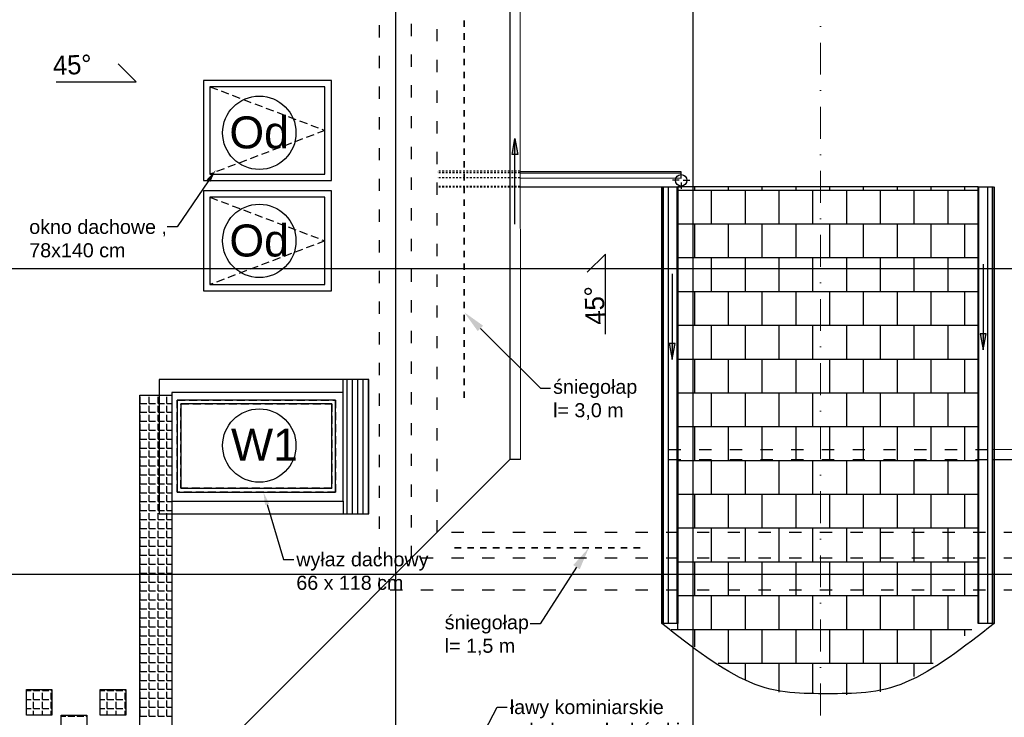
# Model space of a CAD drawing. Header units: millimetres. Extents: x -7023 to 53801, y 9849 to 33561.
# Tile 188 of 256: x 19068 to 19838, y 21794 to 22340. Entities that reach past the tile are written whole.
import ezdxf

# ---------------------------------------------------------------- set-up
doc = ezdxf.new("R2010")
doc.units = ezdxf.units.MM
for name, pattern in [('218-500', [1, 0.5, -0.5]), ('ACAD_ISO03W100', [30, 12, -18]), ('Dash 1_5', [3, 1.5, -1.5]), ('DASHDOT', [1, 0.5, -0.25, 0, -0.25]), ('DASHED2', [0.375, 0.25, -0.125])]:
    doc.linetypes.add(name, pattern=pattern)
doc.layers.add('.IE_podklad', color=252, linetype='Continuous')
doc.styles.add('MtX_ISOCPEUR', font='txt')
doc.styles.add('Opisowy', font='arial.ttf')
doc.styles.get("Standard").update_dxf_attribs({"font": 'arial.ttf'})

msp = doc.modelspace()

# ---------------------------------------------------------------- hatches: boundary and pattern name
at = {"layer": '.IE_podklad'}
h = msp.add_hatch(color=256, dxfattribs=at)
h.dxf.hatch_style = 1
h.paths.add_polyline_path([(19454.95, 22234.51), (19452.76, 22234.51), (19454.95, 22247.03)])
h = msp.add_hatch(color=256, dxfattribs=at)
h.dxf.hatch_style = 1
h.paths.add_polyline_path([(19457.3, 22234.51), (19454.95, 22234.51), (19454.95, 22247.03)])
h = msp.add_hatch(color=256, dxfattribs=at)
h.dxf.hatch_style = 1
h.paths.add_polyline_path([(19820.98, 22094.18), (19818.79, 22094.18), (19820.98, 22081.66)])
h = msp.add_hatch(color=256, dxfattribs=at)
h.dxf.hatch_style = 1
h.paths.add_polyline_path([(19823.33, 22094.18), (19820.98, 22094.18), (19820.98, 22081.66)])
h = msp.add_hatch(color=256, dxfattribs=at)
h.dxf.hatch_style = 1
h.paths.add_polyline_path([(19577.82, 22086.64), (19575.63, 22086.64), (19577.82, 22074.12)])
h = msp.add_hatch(color=256, dxfattribs=at)
h.dxf.hatch_style = 1
h.paths.add_polyline_path([(19580.18, 22086.64), (19577.82, 22086.64), (19577.82, 22074.12)])

# ---------------------------------------------------------------- linework, layer by layer
at = {"layer": '.IE_podklad', "ltscale": 25}
for p, q in [((19361.58, 22727.75), (19361.58, 20635.61)), ((19594.08, 22727.75), (19594.08, 20635.61)), ((19211.45, 22292.41), (19211.45, 22214.07)), ((19311.45, 22292.41), (19211.45, 22292.41)), ((19311.45, 22214.07), (19311.45, 22292.41)), ((19216.45, 22287.41), (19216.45, 22219.07)), ((19306.45, 22287.41), (19216.45, 22287.41)), ((19306.45, 22219.07), (19306.45, 22287.41)), ((19216.45, 22219.07), (19306.45, 22219.07)), ((19211.45, 22214.07), (19311.45, 22214.07)), ((19211.45, 22206.07), (19211.45, 22127.74)), ((19311.45, 22206.07), (19211.45, 22206.07)), ((19311.45, 22127.74), (19311.45, 22206.07)), ((19216.45, 22201.07), (19216.45, 22132.74)), ((19306.45, 22201.07), (19216.45, 22201.07)), ((19306.45, 22132.74), (19306.45, 22201.07)), ((18286.12, 22145.41), (21585.11, 22145.41)), ((19211.45, 22127.74), (19311.45, 22127.74)), ((19216.45, 22132.74), (19306.45, 22132.74)), ((18286.12, 21906.41), (21268.68, 21906.41))]:
    msp.add_line(p, q, dxfattribs=at)
at = {"layer": '.IE_podklad', "linetype": 'DASHDOT', "lineweight": 13, "ltscale": 50}
msp.add_line((19693.92, 22472.15), (19693.92, 21687.64), dxfattribs=at)
at = {"layer": '.IE_podklad', "linetype": 'ACAD_ISO03W100', "ltscale": 0.8}
for p, q in [((19349.08, 21893.91), (19349.08, 22379.91)), ((19374.08, 21918.91), (19374.08, 22379.91)), ((19394.08, 21938.91), (19394.08, 22379.91)), ((19575.07, 22003.91), (19824.43, 22003.91)), ((19575.07, 21995.91), (19817.57, 21995.91)), ((19817.57, 21995.91), (19824.43, 21995.91)), ((20014.95, 21938.91), (19394.08, 21938.91)), ((20014.95, 21918.91), (19374.08, 21918.91)), ((20014.95, 21893.91), (19349.08, 21893.91))]:
    msp.add_line(p, q, dxfattribs=at)
at = {"layer": '.IE_podklad'}
for p, q in [((19450.95, 22379.91), (19450.95, 21995.91)), ((19158.88, 22291.27), (19144.71, 22305.44)), ((19096.24, 22291.27), (19158.88, 22291.27)), ((19458.95, 22221.5), (19584.97, 22221.25)), ((19458.95, 22220.23), (19584.97, 22219.98)), ((19458.95, 22219.99), (19584.97, 22219.74)), ((19458.95, 22216.18), (19584.97, 22215.93)), ((19458.95, 22209.32), (19584.97, 22209.07)), ((19584.97, 22208.75), (19458.95, 22209)), ((19569.75, 21867.76), (19569.75, 22209.13)), ((19571.02, 21867.76), (19571.02, 22209.13)), ((19571.26, 21867.76), (19571.26, 22209.13)), ((19575.07, 21867.76), (19575.07, 22209.13)), ((19581.93, 21867.76), (19581.93, 22209.13)), ((19582.25, 22209.13), (19582.25, 21867.76)), ((19817.25, 22209.13), (19582.25, 22209.13)), ((19582.25, 22206.61), (19817.25, 22206.61)), ((19582.36, 22180.2), (19582.36, 22206.61)), ((19595.57, 22206.61), (19595.57, 22209.13)), ((19608.78, 22180.2), (19608.78, 22206.61)), ((19621.98, 22206.61), (19621.98, 22209.13)), ((19635.19, 22180.2), (19635.19, 22206.61)), ((19648.4, 22206.61), (19648.4, 22209.13)), ((19661.61, 22180.2), (19661.61, 22206.61)), ((19674.82, 22206.61), (19674.82, 22209.13)), ((19688.02, 22180.2), (19688.02, 22206.61)), ((19701.23, 22206.61), (19701.23, 22209.13)), ((19714.44, 22180.2), (19714.44, 22206.61)), ((19727.65, 22206.61), (19727.65, 22209.13)), ((19740.86, 22180.2), (19740.86, 22206.61)), ((19754.06, 22206.61), (19754.06, 22209.13)), ((19767.27, 22180.2), (19767.27, 22206.61)), ((19780.48, 22206.61), (19780.48, 22209.13)), ((19793.69, 22180.2), (19793.69, 22206.61)), ((19806.9, 22206.61), (19806.9, 22209.13)), ((19817.25, 21867.76), (19817.25, 22209.13)), ((19817.57, 22209.13), (19817.57, 21867.76)), ((19824.43, 22209.13), (19824.43, 21867.76)), ((19828.24, 22209.13), (19828.24, 21867.76)), ((19828.48, 22209.13), (19828.48, 21867.76)), ((19829.75, 22209.13), (19829.75, 21867.76)), ((19582.25, 22180.2), (19817.25, 22180.2)), ((19595.57, 22153.78), (19595.57, 22180.2)), ((19621.98, 22153.78), (19621.98, 22180.2)), ((19648.4, 22153.78), (19648.4, 22180.2)), ((19674.82, 22153.78), (19674.82, 22180.2)), ((19701.23, 22153.78), (19701.23, 22180.2)), ((19727.65, 22153.78), (19727.65, 22180.2)), ((19754.06, 22153.78), (19754.06, 22180.2)), ((19780.48, 22153.78), (19780.48, 22180.2)), ((19806.9, 22153.78), (19806.9, 22180.2)), ((19525.75, 22156.56), (19511.57, 22142.38)), ((19525.75, 22093.92), (19525.75, 22156.56)), ((19582.25, 22153.78), (19817.25, 22153.78)), ((19582.36, 22127.37), (19582.36, 22153.78)), ((19608.78, 22127.37), (19608.78, 22153.78)), ((19635.19, 22127.37), (19635.19, 22153.78)), ((19661.61, 22127.37), (19661.61, 22153.78)), ((19688.02, 22127.37), (19688.02, 22153.78)), ((19714.44, 22127.37), (19714.44, 22153.78)), ((19740.86, 22127.37), (19740.86, 22153.78)), ((19767.27, 22127.37), (19767.27, 22153.78)), ((19793.69, 22127.37), (19793.69, 22153.78)), ((19577.82, 22141.18), (19577.82, 22074.12)), ((19582.25, 22127.37), (19817.25, 22127.37)), ((19595.57, 22100.95), (19595.57, 22127.37)), ((19621.98, 22100.95), (19621.98, 22127.37)), ((19648.4, 22100.95), (19648.4, 22127.37)), ((19674.82, 22100.95), (19674.82, 22127.37)), ((19701.23, 22100.95), (19701.23, 22127.37)), ((19727.65, 22100.95), (19727.65, 22127.37)), ((19754.06, 22100.95), (19754.06, 22127.37)), ((19780.48, 22100.95), (19780.48, 22127.37)), ((19806.9, 22100.95), (19806.9, 22127.37)), ((19582.25, 22100.95), (19817.25, 22100.95)), ((19582.36, 22074.53), (19582.36, 22100.95)), ((19608.78, 22074.53), (19608.78, 22100.95)), ((19635.19, 22074.53), (19635.19, 22100.95)), ((19661.61, 22074.53), (19661.61, 22100.95)), ((19688.02, 22074.53), (19688.02, 22100.95)), ((19714.44, 22074.53), (19714.44, 22100.95)), ((19740.86, 22074.53), (19740.86, 22100.95)), ((19767.27, 22074.53), (19767.27, 22100.95)), ((19793.69, 22074.53), (19793.69, 22100.95)), ((19580.18, 22086.64), (19575.63, 22086.64)), ((19575.63, 22086.64), (19577.82, 22074.12)), ((19577.82, 22074.12), (19580.18, 22086.64)), ((19582.25, 22074.53), (19817.25, 22074.53)), ((19595.57, 22048.12), (19595.57, 22074.53)), ((19621.98, 22048.12), (19621.98, 22074.53)), ((19648.4, 22048.12), (19648.4, 22074.53)), ((19674.82, 22048.12), (19674.82, 22074.53)), ((19701.23, 22048.12), (19701.23, 22074.53)), ((19727.65, 22048.12), (19727.65, 22074.53)), ((19754.06, 22048.12), (19754.06, 22074.53)), ((19780.48, 22048.12), (19780.48, 22074.53)), ((19806.9, 22048.12), (19806.9, 22074.53)), ((19161.98, 22039.86), (19161.98, 22044.94)), ((19168.96, 22039.86), (19168.96, 22044.94)), ((19175.95, 22039.86), (19175.95, 22044.94)), ((19182.93, 22039.86), (19182.93, 22044.94)), ((19582.25, 22048.12), (19817.25, 22048.12)), ((19582.36, 22021.7), (19582.36, 22048.12)), ((19608.78, 22021.7), (19608.78, 22048.12)), ((19635.19, 22021.7), (19635.19, 22048.12)), ((19661.61, 22021.7), (19661.61, 22048.12)), ((19688.02, 22021.7), (19688.02, 22048.12)), ((19714.44, 22021.7), (19714.44, 22048.12)), ((19740.86, 22021.7), (19740.86, 22048.12)), ((19767.27, 22021.7), (19767.27, 22048.12)), ((19793.69, 22021.7), (19793.69, 22048.12)), ((19161.98, 22039.86), (19167.06, 22039.86)), ((19161.98, 22032.88), (19161.98, 22037.96)), ((19168.96, 22039.86), (19174.04, 22039.86)), ((19168.96, 22032.88), (19168.96, 22037.96)), ((19175.95, 22039.86), (19181.03, 22039.86)), ((19175.95, 22032.88), (19175.95, 22037.96)), ((19182.93, 22039.86), (19186.82, 22039.86)), ((19182.93, 22032.88), (19182.93, 22037.96)), ((19161.98, 22032.88), (19167.06, 22032.88)), ((19161.98, 22025.89), (19161.98, 22030.97)), ((19168.96, 22032.88), (19174.04, 22032.88)), ((19168.96, 22025.89), (19168.96, 22030.97)), ((19175.95, 22032.88), (19181.03, 22032.88)), ((19175.95, 22025.89), (19175.95, 22030.97)), ((19182.93, 22032.88), (19186.82, 22032.88)), ((19182.93, 22025.89), (19182.93, 22030.97)), ((19161.98, 22025.89), (19167.06, 22025.89)), ((19161.98, 22018.91), (19161.98, 22023.99)), ((19161.98, 22018.91), (19167.06, 22018.91)), ((19168.96, 22025.89), (19174.04, 22025.89)), ((19168.96, 22018.91), (19168.96, 22023.99)), ((19168.96, 22018.91), (19174.04, 22018.91)), ((19175.95, 22025.89), (19181.03, 22025.89)), ((19175.95, 22018.91), (19175.95, 22023.99)), ((19175.95, 22018.91), (19181.03, 22018.91)), ((19182.93, 22025.89), (19186.82, 22025.89)), ((19182.93, 22018.91), (19182.93, 22023.99)), ((19182.93, 22018.91), (19186.82, 22018.91)), ((19582.25, 22021.7), (19817.25, 22021.7)), ((19595.57, 21995.29), (19595.57, 22021.7)), ((19621.98, 21995.29), (19621.98, 22021.7)), ((19648.4, 21995.29), (19648.4, 22021.7)), ((19674.82, 21995.29), (19674.82, 22021.7)), ((19701.23, 21995.29), (19701.23, 22021.7)), ((19727.65, 21995.29), (19727.65, 22021.7)), ((19754.06, 21995.29), (19754.06, 22021.7)), ((19780.48, 21995.29), (19780.48, 22021.7)), ((19806.9, 21995.29), (19806.9, 22021.7)), ((19161.98, 22011.92), (19161.98, 22017)), ((19161.98, 22011.92), (19167.06, 22011.92)), ((19168.96, 22011.92), (19168.96, 22017)), ((19168.96, 22011.92), (19174.04, 22011.92)), ((19175.95, 22011.92), (19175.95, 22017)), ((19175.95, 22011.92), (19181.03, 22011.92)), ((19182.93, 22011.92), (19182.93, 22017)), ((19182.93, 22011.92), (19186.82, 22011.92)), ((19161.98, 22004.94), (19161.98, 22010.02)), ((19161.98, 22004.94), (19167.06, 22004.94)), ((19168.96, 22004.94), (19168.96, 22010.02)), ((19168.96, 22004.94), (19174.04, 22004.94)), ((19175.95, 22004.94), (19175.95, 22010.02)), ((19175.95, 22004.94), (19181.03, 22004.94)), ((19182.93, 22004.94), (19182.93, 22010.02)), ((19182.93, 22004.94), (19186.82, 22004.94)), ((19450.95, 21995.91), (18988.45, 21533.41)), ((19161.98, 21997.95), (19161.98, 22003.03)), ((19161.98, 21997.95), (19167.06, 21997.95)), ((19161.98, 21990.97), (19161.98, 21996.05)), ((19168.96, 21997.95), (19168.96, 22003.03)), ((19168.96, 21997.95), (19174.04, 21997.95)), ((19168.96, 21990.97), (19168.96, 21996.05)), ((19175.95, 21997.95), (19175.95, 22003.03)), ((19175.95, 21997.95), (19181.03, 21997.95)), ((19175.95, 21990.97), (19175.95, 21996.05)), ((19182.93, 21997.95), (19182.93, 22003.03)), ((19182.93, 21997.95), (19186.82, 21997.95)), ((19182.93, 21990.97), (19182.93, 21996.05)), ((19450.95, 21995.91), (19450.95, 21995.91)), ((19459.36, 21995.91), (19450.95, 21995.91)), ((19828.24, 21995.91), (20014.95, 21995.91)), ((19161.98, 21990.97), (19167.06, 21990.97)), ((19161.98, 21983.98), (19161.98, 21989.06)), ((19168.96, 21990.97), (19174.04, 21990.97)), ((19168.96, 21983.98), (19168.96, 21989.06)), ((19175.95, 21990.97), (19181.03, 21990.97)), ((19175.95, 21983.98), (19175.95, 21989.06)), ((19182.93, 21990.97), (19186.82, 21990.97)), ((19182.93, 21983.98), (19182.93, 21989.06)), ((19582.25, 21995.29), (19817.25, 21995.29)), ((19582.36, 21968.87), (19582.36, 21995.29)), ((19608.78, 21968.87), (19608.78, 21995.29)), ((19635.19, 21968.87), (19635.19, 21995.29)), ((19661.61, 21968.87), (19661.61, 21995.29)), ((19688.02, 21968.87), (19688.02, 21995.29)), ((19714.44, 21968.87), (19714.44, 21995.29)), ((19740.86, 21968.87), (19740.86, 21995.29)), ((19767.27, 21968.87), (19767.27, 21995.29)), ((19793.69, 21968.87), (19793.69, 21995.29)), ((19161.98, 21983.98), (19167.06, 21983.98)), ((19161.98, 21977), (19161.98, 21982.08)), ((19168.96, 21983.98), (19174.04, 21983.98)), ((19168.96, 21977), (19168.96, 21982.08)), ((19175.95, 21983.98), (19181.03, 21983.98)), ((19175.95, 21977), (19175.95, 21982.08)), ((19182.93, 21983.98), (19186.82, 21983.98)), ((19182.93, 21977), (19182.93, 21982.08)), ((19161.98, 21977), (19167.06, 21977)), ((19161.98, 21970.01), (19161.98, 21975.09)), ((19168.96, 21977), (19174.04, 21977)), ((19168.96, 21970.01), (19168.96, 21975.09)), ((19175.95, 21977), (19181.03, 21977)), ((19175.95, 21970.01), (19175.95, 21975.09)), ((19182.93, 21977), (19186.82, 21977)), ((19182.93, 21970.01), (19182.93, 21975.09)), ((19161.98, 21970.01), (19167.06, 21970.01)), ((19161.98, 21963.03), (19161.98, 21968.11)), ((19168.96, 21970.01), (19174.04, 21970.01)), ((19168.96, 21963.03), (19168.96, 21968.11)), ((19175.95, 21970.01), (19181.03, 21970.01)), ((19175.95, 21963.03), (19175.95, 21968.11)), ((19182.93, 21970.01), (19186.82, 21970.01)), ((19182.93, 21963.03), (19182.93, 21968.11)), ((19582.25, 21968.87), (19817.25, 21968.87)), ((19595.57, 21942.45), (19595.57, 21968.87)), ((19621.98, 21942.45), (19621.98, 21968.87)), ((19648.4, 21942.45), (19648.4, 21968.87)), ((19674.82, 21942.45), (19674.82, 21968.87)), ((19701.23, 21942.45), (19701.23, 21968.87)), ((19727.65, 21942.45), (19727.65, 21968.87)), ((19754.06, 21942.45), (19754.06, 21968.87)), ((19780.48, 21942.45), (19780.48, 21968.87)), ((19806.9, 21942.45), (19806.9, 21968.87)), ((19161.98, 21963.03), (19167.06, 21963.03)), ((19161.98, 21956.04), (19161.98, 21961.12)), ((19168.96, 21963.03), (19174.04, 21963.03)), ((19168.96, 21956.04), (19168.96, 21961.12)), ((19175.95, 21963.03), (19181.03, 21963.03)), ((19175.95, 21956.04), (19175.95, 21961.12)), ((19182.93, 21963.03), (19186.82, 21963.03)), ((19182.93, 21956.04), (19182.93, 21961.12)), ((19161.98, 21956.04), (19167.06, 21956.04)), ((19161.98, 21949.06), (19161.98, 21954.14)), ((19168.96, 21956.04), (19174.04, 21956.04)), ((19168.96, 21949.06), (19168.96, 21954.14)), ((19175.95, 21956.04), (19181.03, 21956.04)), ((19175.95, 21949.06), (19175.95, 21954.14)), ((19182.93, 21956.04), (19186.82, 21956.04)), ((19182.93, 21949.06), (19182.93, 21954.14)), ((19161.98, 21949.06), (19167.06, 21949.06)), ((19161.98, 21942.07), (19161.98, 21947.15)), ((19161.98, 21942.07), (19167.06, 21942.07)), ((19168.96, 21949.06), (19174.04, 21949.06)), ((19168.96, 21942.07), (19168.96, 21947.15)), ((19168.96, 21942.07), (19174.04, 21942.07)), ((19175.95, 21949.06), (19181.03, 21949.06)), ((19175.95, 21942.07), (19175.95, 21947.15)), ((19175.95, 21942.07), (19181.03, 21942.07)), ((19182.93, 21949.06), (19186.82, 21949.06)), ((19182.93, 21942.07), (19182.93, 21947.15)), ((19182.93, 21942.07), (19186.82, 21942.07)), ((19582.25, 21942.45), (19817.25, 21942.45)), ((19582.36, 21916.04), (19582.36, 21942.45)), ((19608.78, 21916.04), (19608.78, 21942.45)), ((19635.19, 21916.04), (19635.19, 21942.45)), ((19661.61, 21916.04), (19661.61, 21942.45)), ((19688.02, 21916.04), (19688.02, 21942.45)), ((19714.44, 21916.04), (19714.44, 21942.45)), ((19740.86, 21916.04), (19740.86, 21942.45)), ((19767.27, 21916.04), (19767.27, 21942.45)), ((19793.69, 21916.04), (19793.69, 21942.45)), ((19161.98, 21935.09), (19161.98, 21940.17)), ((19161.98, 21935.09), (19167.06, 21935.09)), ((19168.96, 21935.09), (19168.96, 21940.17)), ((19168.96, 21935.09), (19174.04, 21935.09)), ((19175.95, 21935.09), (19175.95, 21940.17)), ((19175.95, 21935.09), (19181.03, 21935.09)), ((19182.93, 21935.09), (19182.93, 21940.17)), ((19182.93, 21935.09), (19186.82, 21935.09)), ((19161.98, 21928.1), (19161.98, 21933.18)), ((19161.98, 21928.1), (19167.06, 21928.1)), ((19168.96, 21928.1), (19168.96, 21933.18)), ((19168.96, 21928.1), (19174.04, 21928.1)), ((19175.95, 21928.1), (19175.95, 21933.18)), ((19175.95, 21928.1), (19181.03, 21928.1)), ((19182.93, 21928.1), (19182.93, 21933.18)), ((19182.93, 21928.1), (19186.82, 21928.1)), ((19161.98, 21921.12), (19161.98, 21926.2)), ((19161.98, 21921.12), (19167.06, 21921.12)), ((19161.98, 21914.13), (19161.98, 21919.21)), ((19168.96, 21921.12), (19168.96, 21926.2)), ((19168.96, 21921.12), (19174.04, 21921.12)), ((19168.96, 21914.13), (19168.96, 21919.21)), ((19175.95, 21921.12), (19175.95, 21926.2)), ((19175.95, 21921.12), (19181.03, 21921.12)), ((19175.95, 21914.13), (19175.95, 21919.21)), ((19182.93, 21921.12), (19182.93, 21926.2)), ((19182.93, 21921.12), (19186.82, 21921.12)), ((19182.93, 21914.13), (19182.93, 21919.21)), ((19161.98, 21914.13), (19167.06, 21914.13)), ((19161.98, 21907.15), (19161.98, 21912.23)), ((19168.96, 21914.13), (19174.04, 21914.13)), ((19168.96, 21907.15), (19168.96, 21912.23)), ((19175.95, 21914.13), (19181.03, 21914.13)), ((19175.95, 21907.15), (19175.95, 21912.23)), ((19182.93, 21914.13), (19186.82, 21914.13)), ((19182.93, 21907.15), (19182.93, 21912.23)), ((19582.25, 21916.04), (19817.25, 21916.04)), ((19595.57, 21889.62), (19595.57, 21916.04)), ((19621.98, 21889.62), (19621.98, 21916.04)), ((19648.4, 21889.62), (19648.4, 21916.04)), ((19674.82, 21889.62), (19674.82, 21916.04)), ((19701.23, 21889.62), (19701.23, 21916.04)), ((19727.65, 21889.62), (19727.65, 21916.04)), ((19754.06, 21889.62), (19754.06, 21916.04)), ((19780.48, 21889.62), (19780.48, 21916.04)), ((19806.9, 21889.62), (19806.9, 21916.04)), ((19161.98, 21907.15), (19167.06, 21907.15)), ((19161.98, 21900.16), (19161.98, 21905.24)), ((19168.96, 21907.15), (19174.04, 21907.15)), ((19168.96, 21900.16), (19168.96, 21905.24)), ((19175.95, 21907.15), (19181.03, 21907.15)), ((19175.95, 21900.16), (19175.95, 21905.24)), ((19182.93, 21907.15), (19186.82, 21907.15)), ((19182.93, 21900.16), (19182.93, 21905.24)), ((19161.98, 21900.16), (19167.06, 21900.16)), ((19161.98, 21893.18), (19161.98, 21898.26)), ((19168.96, 21900.16), (19174.04, 21900.16)), ((19168.96, 21893.18), (19168.96, 21898.26)), ((19175.95, 21900.16), (19181.03, 21900.16)), ((19175.95, 21893.18), (19175.95, 21898.26)), ((19182.93, 21900.16), (19186.82, 21900.16)), ((19182.93, 21893.18), (19182.93, 21898.26)), ((19161.98, 21893.18), (19167.06, 21893.18)), ((19161.98, 21886.19), (19161.98, 21891.27)), ((19168.96, 21893.18), (19174.04, 21893.18)), ((19168.96, 21886.19), (19168.96, 21891.27)), ((19175.95, 21893.18), (19181.03, 21893.18)), ((19175.95, 21886.19), (19175.95, 21891.27)), ((19182.93, 21893.18), (19186.82, 21893.18)), ((19182.93, 21886.19), (19182.93, 21891.27)), ((19582.25, 21889.62), (19817.25, 21889.62)), ((19582.36, 21863.21), (19582.36, 21889.62)), ((19608.78, 21863.21), (19608.78, 21889.62)), ((19635.19, 21863.21), (19635.19, 21889.62)), ((19661.61, 21863.21), (19661.61, 21889.62)), ((19688.02, 21863.21), (19688.02, 21889.62)), ((19714.44, 21863.21), (19714.44, 21889.62)), ((19740.86, 21863.21), (19740.86, 21889.62)), ((19767.27, 21863.21), (19767.27, 21889.62)), ((19793.69, 21863.21), (19793.69, 21889.62)), ((19161.98, 21886.19), (19167.06, 21886.19)), ((19161.98, 21879.21), (19161.98, 21884.29)), ((19168.96, 21886.19), (19174.04, 21886.19)), ((19168.96, 21879.21), (19168.96, 21884.29)), ((19175.95, 21886.19), (19181.03, 21886.19)), ((19175.95, 21879.21), (19175.95, 21884.29)), ((19182.93, 21886.19), (19186.82, 21886.19)), ((19182.93, 21879.21), (19182.93, 21884.29)), ((19161.98, 21879.21), (19167.06, 21879.21)), ((19161.98, 21872.22), (19161.98, 21877.3)), ((19168.96, 21879.21), (19174.04, 21879.21)), ((19168.96, 21872.22), (19168.96, 21877.3)), ((19175.95, 21879.21), (19181.03, 21879.21)), ((19175.95, 21872.22), (19175.95, 21877.3)), ((19182.93, 21879.21), (19186.82, 21879.21)), ((19182.93, 21872.22), (19182.93, 21877.3)), ((19161.98, 21872.22), (19167.06, 21872.22)), ((19161.98, 21865.24), (19161.98, 21870.32)), ((19161.98, 21865.24), (19167.06, 21865.24)), ((19168.96, 21872.22), (19174.04, 21872.22)), ((19168.96, 21865.24), (19168.96, 21870.32)), ((19168.96, 21865.24), (19174.04, 21865.24)), ((19175.95, 21872.22), (19181.03, 21872.22)), ((19175.95, 21865.24), (19175.95, 21870.32)), ((19175.95, 21865.24), (19181.03, 21865.24)), ((19182.93, 21872.22), (19186.82, 21872.22)), ((19182.93, 21865.24), (19182.93, 21870.32)), ((19182.93, 21865.24), (19186.82, 21865.24)), ((19582.25, 21867.76), (19569.75, 21867.76)), ((19829.75, 21867.76), (19817.25, 21867.76)), ((19161.98, 21858.25), (19161.98, 21863.33)), ((19161.98, 21858.25), (19167.06, 21858.25)), ((19168.96, 21858.25), (19168.96, 21863.33)), ((19168.96, 21858.25), (19174.04, 21858.25)), ((19175.95, 21858.25), (19175.95, 21863.33)), ((19175.95, 21858.25), (19181.03, 21858.25)), ((19182.93, 21858.25), (19182.93, 21863.33)), ((19182.93, 21858.25), (19186.82, 21858.25)), ((19577.21, 21863.21), (19812.37, 21863.21)), ((19595.57, 21849.5), (19595.57, 21863.21)), ((19621.98, 21836.79), (19621.98, 21863.21)), ((19648.4, 21836.79), (19648.4, 21863.21)), ((19674.82, 21836.79), (19674.82, 21863.21)), ((19701.23, 21836.79), (19701.23, 21863.21)), ((19727.65, 21836.79), (19727.65, 21863.21)), ((19754.06, 21836.79), (19754.06, 21863.21)), ((19780.48, 21836.79), (19780.48, 21863.21)), ((19806.9, 21858.06), (19806.9, 21863.21)), ((19161.98, 21851.27), (19161.98, 21856.35)), ((19161.98, 21851.27), (19167.06, 21851.27)), ((19161.98, 21844.28), (19161.98, 21849.36)), ((19168.96, 21851.27), (19168.96, 21856.35)), ((19168.96, 21851.27), (19174.04, 21851.27)), ((19168.96, 21844.28), (19168.96, 21849.36)), ((19175.95, 21851.27), (19175.95, 21856.35)), ((19175.95, 21851.27), (19181.03, 21851.27)), ((19175.95, 21844.28), (19175.95, 21849.36)), ((19182.93, 21851.27), (19182.93, 21856.35)), ((19182.93, 21851.27), (19186.82, 21851.27)), ((19182.93, 21844.28), (19182.93, 21849.36)), ((19161.98, 21844.28), (19167.06, 21844.28)), ((19161.98, 21837.3), (19161.98, 21842.38)), ((19168.96, 21844.28), (19174.04, 21844.28)), ((19168.96, 21837.3), (19168.96, 21842.38)), ((19175.95, 21844.28), (19181.03, 21844.28)), ((19175.95, 21837.3), (19175.95, 21842.38)), ((19182.93, 21844.28), (19186.82, 21844.28)), ((19182.93, 21837.3), (19182.93, 21842.38)), ((19161.98, 21837.3), (19167.06, 21837.3)), ((19161.98, 21830.31), (19161.98, 21835.39)), ((19168.96, 21837.3), (19174.04, 21837.3)), ((19168.96, 21830.31), (19168.96, 21835.39)), ((19175.95, 21837.3), (19181.03, 21837.3)), ((19175.95, 21830.31), (19175.95, 21835.39)), ((19182.93, 21837.3), (19186.82, 21837.3)), ((19182.93, 21830.31), (19182.93, 21835.39)), ((19613.93, 21836.79), (19782.08, 21836.79)), ((19635.19, 21824), (19635.19, 21836.79)), ((19661.61, 21814.12), (19661.61, 21836.79)), ((19688.02, 21812.9), (19688.02, 21836.79)), ((19714.44, 21811.92), (19714.44, 21836.79)), ((19740.86, 21814.39), (19740.86, 21836.79)), ((19767.27, 21826.31), (19767.27, 21836.79)), ((19161.98, 21830.31), (19167.06, 21830.31)), ((19161.98, 21823.33), (19161.98, 21828.41)), ((19168.96, 21830.31), (19174.04, 21830.31)), ((19168.96, 21823.33), (19168.96, 21828.41)), ((19175.95, 21830.31), (19181.03, 21830.31)), ((19175.95, 21823.33), (19175.95, 21828.41)), ((19182.93, 21830.31), (19186.82, 21830.31)), ((19182.93, 21823.33), (19182.93, 21828.41)), ((19161.98, 21823.33), (19167.06, 21823.33)), ((19161.98, 21816.34), (19161.98, 21821.42)), ((19168.96, 21823.33), (19174.04, 21823.33)), ((19168.96, 21816.34), (19168.96, 21821.42)), ((19175.95, 21823.33), (19181.03, 21823.33)), ((19175.95, 21816.34), (19175.95, 21821.42)), ((19182.93, 21823.33), (19186.82, 21823.33)), ((19182.93, 21816.34), (19182.93, 21821.42)), ((19072.98, 21815.39), (19076.61, 21815.39)), ((19078.51, 21815.39), (19078.51, 21816.16)), ((19078.51, 21815.39), (19083.59, 21815.39)), ((19078.51, 21808.4), (19078.51, 21813.48)), ((19085.5, 21815.39), (19085.5, 21816.16)), ((19085.5, 21815.39), (19090.58, 21815.39)), ((19085.5, 21808.4), (19085.5, 21813.48)), ((19092.48, 21815.39), (19092.48, 21816.16)), ((19092.48, 21815.39), (19092.98, 21815.39)), ((19092.48, 21808.4), (19092.48, 21813.48)), ((19130.71, 21815.39), (19134.34, 21815.39)), ((19136.24, 21815.39), (19136.24, 21816.16)), ((19136.24, 21815.39), (19141.32, 21815.39)), ((19136.24, 21808.4), (19136.24, 21813.48)), ((19143.23, 21815.39), (19143.23, 21816.16)), ((19143.23, 21815.39), (19148.31, 21815.39)), ((19143.23, 21808.4), (19143.23, 21813.48)), ((19150.21, 21815.39), (19150.21, 21816.16)), ((19150.21, 21815.39), (19150.71, 21815.39)), ((19150.21, 21808.4), (19150.21, 21813.48)), ((19161.98, 21816.34), (19167.06, 21816.34)), ((19161.98, 21809.36), (19161.98, 21814.44)), ((19168.96, 21816.34), (19174.04, 21816.34)), ((19168.96, 21809.36), (19168.96, 21814.44)), ((19175.95, 21816.34), (19181.03, 21816.34)), ((19175.95, 21809.36), (19175.95, 21814.44)), ((19182.93, 21816.34), (19186.82, 21816.34)), ((19182.93, 21809.36), (19182.93, 21814.44)), ((19072.98, 21808.4), (19076.61, 21808.4)), ((19078.51, 21808.4), (19083.59, 21808.4)), ((19078.51, 21801.42), (19078.51, 21806.5)), ((19085.5, 21808.4), (19090.58, 21808.4)), ((19085.5, 21801.42), (19085.5, 21806.5)), ((19092.48, 21808.4), (19092.98, 21808.4)), ((19092.48, 21801.42), (19092.48, 21806.5)), ((19130.71, 21808.4), (19134.34, 21808.4)), ((19136.24, 21808.4), (19141.32, 21808.4)), ((19136.24, 21801.42), (19136.24, 21806.5)), ((19143.23, 21808.4), (19148.31, 21808.4)), ((19143.23, 21801.42), (19143.23, 21806.5)), ((19150.21, 21808.4), (19150.71, 21808.4)), ((19150.21, 21801.42), (19150.21, 21806.5)), ((19161.98, 21809.36), (19167.06, 21809.36)), ((19161.98, 21802.37), (19161.98, 21807.45)), ((19168.96, 21809.36), (19174.04, 21809.36)), ((19168.96, 21802.37), (19168.96, 21807.45)), ((19175.95, 21809.36), (19181.03, 21809.36)), ((19175.95, 21802.37), (19175.95, 21807.45)), ((19182.93, 21809.36), (19186.82, 21809.36)), ((19182.93, 21802.37), (19182.93, 21807.45)), ((19072.98, 21801.42), (19076.61, 21801.42)), ((19078.51, 21801.42), (19083.59, 21801.42)), ((19078.51, 21796.16), (19078.51, 21799.51)), ((19085.5, 21801.42), (19090.58, 21801.42)), ((19085.5, 21796.16), (19085.5, 21799.51)), ((19092.48, 21801.42), (19092.98, 21801.42)), ((19092.48, 21796.16), (19092.48, 21799.51)), ((19105.78, 21795.39), (19105.78, 21796.16)), ((19112.77, 21795.39), (19112.77, 21796.16)), ((19119.75, 21795.39), (19119.75, 21796.16)), ((19130.71, 21801.42), (19134.34, 21801.42)), ((19136.24, 21801.42), (19141.32, 21801.42)), ((19136.24, 21796.16), (19136.24, 21799.51)), ((19143.23, 21801.42), (19148.31, 21801.42)), ((19143.23, 21796.16), (19143.23, 21799.51)), ((19150.21, 21801.42), (19150.71, 21801.42)), ((19150.21, 21796.16), (19150.21, 21799.51)), ((19161.98, 21802.37), (19167.06, 21802.37)), ((19161.98, 21795.39), (19161.98, 21800.47)), ((19168.96, 21802.37), (19174.04, 21802.37)), ((19168.96, 21795.39), (19168.96, 21800.47)), ((19175.95, 21802.37), (19181.03, 21802.37)), ((19175.95, 21795.39), (19175.95, 21800.47)), ((19182.93, 21802.37), (19186.82, 21802.37)), ((19182.93, 21795.39), (19182.93, 21800.47)), ((19100.25, 21795.39), (19103.88, 21795.39)), ((19105.78, 21795.39), (19110.86, 21795.39)), ((19112.77, 21795.39), (19117.85, 21795.39)), ((19119.75, 21795.39), (19120.25, 21795.39)), ((19161.98, 21795.39), (19167.06, 21795.39)), ((19168.96, 21795.39), (19174.04, 21795.39)), ((19175.95, 21795.39), (19181.03, 21795.39)), ((19182.93, 21795.39), (19186.82, 21795.39))]:
    msp.add_line(p, q, dxfattribs=at)
at = {"layer": '.IE_podklad', "lineweight": 13}
for p, q in [((19458.95, 22379.91), (19459.36, 21995.91)), ((19828.24, 22003.91), (20014.95, 22003.91)), ((19459.36, 21995.91), (19459.36, 21995.91))]:
    msp.add_line(p, q, dxfattribs=at)
at = {"layer": '.IE_podklad', "linetype": '218-500', "lineweight": 35, "ltscale": 10}
for p, q in [((19415.3, 22339.19), (19415.3, 22039.19)), ((19552.82, 21926.97), (19402.82, 21926.97))]:
    msp.add_line(p, q, dxfattribs=at)
at = {"layer": '.IE_podklad', "linetype": 'DASHED2', "ltscale": 25}
for p, q in [((19216.45, 22287.41), (19306.45, 22253.24)), ((19306.45, 22253.24), (19216.45, 22219.07)), ((19216.45, 22201.07), (19306.45, 22166.91)), ((19306.45, 22166.91), (19216.45, 22132.74)), ((19190.77, 22042.45), (19314.77, 22042.45)), ((19190.77, 21970.45), (19190.77, 22042.45)), ((19314.77, 22042.45), (19314.77, 21970.45)), ((19193.77, 22039.45), (19311.77, 22039.45)), ((19193.77, 21973.45), (19193.77, 22039.45)), ((19311.77, 22039.45), (19311.77, 21973.45)), ((19311.77, 21973.45), (19193.77, 21973.45)), ((19314.77, 21970.45), (19190.77, 21970.45))]:
    msp.add_line(p, q, dxfattribs=at)
at = {"layer": '.IE_podklad', "linetype": 'Dash 1_5', "ltscale": 0.9}
for p, q in [((19458.95, 22219.99), (19394.07, 22219.99)), ((19458.95, 22221.5), (19394.08, 22221.5)), ((19458.95, 22220.23), (19394.08, 22220.23)), ((19458.96, 22216.18), (19394.08, 22216.18)), ((19458.97, 22209.32), (19394.09, 22209.32)), ((19458.97, 22209), (19394.09, 22209))]:
    msp.add_line(p, q, dxfattribs=at)
at = {"layer": '.IE_podklad', "linetype": 'Continuous'}
for p, q in [((19584.97, 22215.93), (19584.97, 22220.97)), ((19583.29, 22214.25), (19578.25, 22214.25)), ((19584.97, 22212.57), (19584.97, 22207.53)), ((19586.65, 22214.25), (19591.69, 22214.25))]:
    msp.add_line(p, q, dxfattribs=at)
at = {"layer": '.IE_podklad', "linetype": 'ACAD_ISO03W100'}
for p, q in [((19569.75, 22209.13), (19582.25, 22209.13)), ((19817.25, 22209.13), (19829.75, 22209.13))]:
    msp.add_line(p, q, dxfattribs=at)
at = {"layer": '.IE_podklad', "linetype": 'ByBlock', "lineweight": -2}
for p, q in [((19190.99, 22177.79), (19182.99, 22177.79)), ((19474.85, 22051.78), (19482.85, 22051.78)), ((19274.06, 21917.87), (19282.06, 21917.87)), ((19474.81, 21867.63), (19466.81, 21867.63)), ((19440.97, 21802.35), (19448.97, 21802.35))]:
    msp.add_line(p, q, dxfattribs=at)
at = {"layer": '.IE_podklad', "linetype": 'Continuous', "ltscale": 0.5}
for p, q in [((19176.77, 22058.45), (19176.77, 21953.45)), ((19340.77, 22058.45), (19176.77, 22058.45)), ((19320.77, 22048.45), (19320.77, 22058.45)), ((19340.77, 21953.45), (19340.77, 22058.45)), ((19186.77, 22048.45), (19186.77, 21963.45)), ((19320.77, 22048.45), (19186.77, 22048.45)), ((19190.77, 22042.45), (19190.77, 21970.45)), ((19314.77, 22042.45), (19190.77, 22042.45)), ((19314.77, 21970.45), (19314.77, 22042.45)), ((19320.77, 21963.45), (19320.77, 22048.45)), ((19193.77, 22039.45), (19193.77, 21973.45)), ((19311.77, 22039.45), (19193.77, 22039.45)), ((19311.77, 21973.45), (19311.77, 22039.45)), ((19193.77, 21973.45), (19311.77, 21973.45)), ((19190.77, 21970.45), (19314.77, 21970.45)), ((19186.77, 21963.45), (19320.77, 21963.45)), ((19320.77, 21963.45), (19320.77, 21953.45)), ((19176.77, 21953.45), (19340.77, 21953.45))]:
    msp.add_line(p, q, dxfattribs=at)
at = {"layer": '.IE_podklad', "ltscale": 0.5}
for p, q in [((19323.67, 22058.45), (19323.67, 21953.45)), ((19327.8, 22058.45), (19327.8, 21953.45)), ((19331.92, 22058.45), (19331.92, 21953.45)), ((19336.05, 22058.45), (19336.05, 21953.45)), ((19340.18, 22058.45), (19340.18, 21953.45))]:
    msp.add_line(p, q, dxfattribs=at)
at = {"layer": '.IE_podklad', "transparency": 33554687}
for p, q in [((19161.82, 22046.16), (19186.82, 22046.16)), ((19161.82, 21776.16), (19161.82, 22046.16)), ((19186.82, 22046.16), (19186.82, 21776.16)), ((19072.98, 21796.16), (19072.98, 21816.16)), ((19072.98, 21816.16), (19092.98, 21816.16)), ((19092.98, 21816.16), (19092.98, 21796.16)), ((19130.71, 21796.16), (19130.71, 21816.16)), ((19130.71, 21816.16), (19150.71, 21816.16)), ((19150.71, 21816.16), (19150.71, 21796.16)), ((19092.98, 21796.16), (19072.98, 21796.16)), ((19100.25, 21776.16), (19100.25, 21796.16)), ((19100.25, 21796.16), (19120.25, 21796.16)), ((19120.25, 21796.16), (19120.25, 21776.16)), ((19150.71, 21796.16), (19130.71, 21796.16))]:
    msp.add_line(p, q, dxfattribs=at)
at = {"layer": '.IE_podklad'}
for points in [[(19454.95, 22179.97), (19454.95, 22247.03), (19457.3, 22234.51), (19452.76, 22234.51), (19454.95, 22247.03)], [(19820.98, 22148.73), (19820.98, 22081.66), (19823.33, 22094.18), (19818.79, 22094.18), (19820.98, 22081.66)]]:
    msp.add_lwpolyline(points, dxfattribs=at)
at = {"layer": '.IE_podklad', "linetype": 'ByBlock', "lineweight": -2}
for points in [[(19215.4, 22213.94), (19190.99, 22177.79)], [(19428.05, 22098.41), (19474.85, 22051.78)], [(19261.19, 21960.87), (19274.06, 21917.87)], [(19503.11, 21911.82), (19474.81, 21867.63)], [(19402.4, 21728.25), (19440.97, 21802.35)]]:
    msp.add_lwpolyline(points, dxfattribs=at)
at = {"layer": '.IE_podklad'}
for centre in [(19255.11, 22251.4), (19255.11, 22166.9), (19255.11, 22006.91)]:
    msp.add_circle(centre, 28.69, dxfattribs=at)
at = {"layer": '.IE_podklad', "linetype": 'Continuous'}
msp.add_circle((19584.97, 22214.25), 4.5, dxfattribs=at)
at = {"layer": '.IE_podklad'}
msp.add_open_spline([(19829.75, 21867.76), (19806.07, 21849.32), (19758.7, 21812.46), (19699.73, 21813.13), (19640.73, 21812.46), (19593.41, 21849.32), (19569.75, 21867.76)], degree=3, dxfattribs=at)
for points in [[(19214.02, 22214.87), (19221, 22222.22), (19216.78, 22213)], [(19425.93, 22096.29), (19415.3, 22111.12), (19430.17, 22100.54)], [(19259.6, 21960.39), (19258.33, 21970.45), (19262.79, 21961.34)], [(19500.59, 21913.43), (19512.82, 21926.97), (19505.64, 21910.2)]]:
    msp.add_solid(points, dxfattribs=at)

# ---------------------------------------------------------------- texts
at = {"layer": '.IE_podklad', "linetype": 'Continuous', "style": 'MtX_ISOCPEUR'}
for rotation, p in [(2.07563, (19082.82, 22296.1)), (92.07563, (19525.75, 22090.43))]:
    msp.add_text('  45°', height=15, rotation=rotation, dxfattribs=at).set_placement(p)
at = {"layer": '.IE_podklad', "linetype": 'Continuous', "style": 'Opisowy'}
for s, p in [('Od', (19231.7, 22239.21)), ('Od', (19231.7, 22154.7)), ('W1', (19232.96, 21995.06))]:
    msp.add_text(s, height=25, dxfattribs=at).set_placement(p)
at = {"layer": '.IE_podklad', "char_height": 11, "attachment_point": 1}
for s, insert in [('\\pxql;okno dachowe ,\\P78x140 cm', (19075.23, 22183.39)), ('\\pxql;śniegołap\\Pl= 3,0 m', (19484.85, 22058.36)), ('\\pxql;wyłaz dachowy\\P\\pq*;66 x 118 cm', (19284.06, 21923.46)), ('\\pxql;śniegołap\\Pl= 1,5 m', (19400.1, 21874.22)), ('ławy kominiarskie\\Pw kolorze dachówki', (19450.97, 21807.94))]:
    msp.add_mtext(s, dxfattribs=dict(at, insert=insert))

doc.saveas('drawing.dxf')
